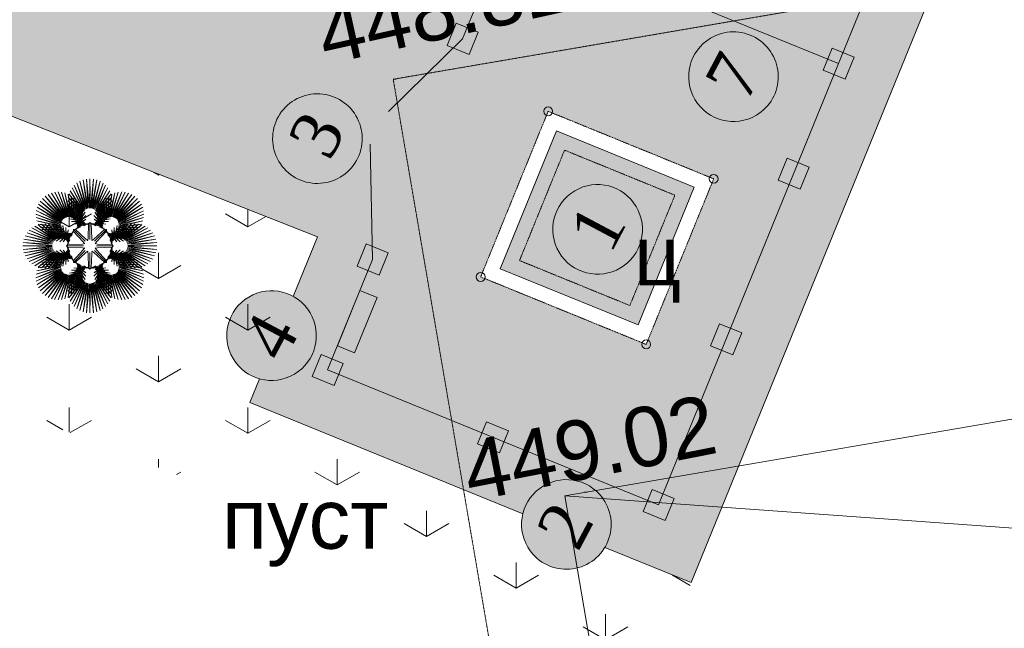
# Model space of a CAD drawing. Header units: millimetres. Extents: x 918404 to 1362154, y 4120617 to 4364104.
# Tile 52 of 256: x 1001977 to 1005282, y 4139871 to 4141913. Entities that reach past the tile are written whole.
import ezdxf

# ---------------------------------------------------------------- set-up
doc = ezdxf.new("R2010")
doc.units = ezdxf.units.MM
doc.header["$MEASUREMENT"] = 0
doc.linetypes.add('STRIHSMALL', pattern=[1, 0.5, -0.5])
doc.linetypes.add('Д_ТРОТ_ТРУБА', pattern=[1.5, 0.75, -0.75])
doc.layers.add('(001) Сетка', color=7, linetype='Continuous')
doc.layers.add('64_Ном._пера__1', color=7, linetype='Continuous')
for name, color, linetype, lineweight in [('(001) Сетка_Ном._пера__82', 82, 'Continuous', 18), ('(008) Скульптуры_Ном._пера__7', 7, 'Continuous', 18), ('(025) Дорога_Ном._пера__7', 7, 'Continuous', 18), ('0_Ном._пера__1', 1, 'Continuous', 18), ('0_Ном._пера__7', 7, 'Continuous', 18), ('0_Ном._пера__7_Ном._пера__7', 7, 'Continuous', 18), ('Fills_Pen_No__7_Ном._пера__7', 7, 'Continuous', 18), ('Fills_Ном._пера__82', 82, 'Continuous', 18), ('ВЫСОТА_Ном._пера__7', 7, 'Continuous', 18), ('Отметка_Ном._пера__255', 255, 'Continuous', 18), ('ТОЧКИ_Ном._пера__5', 5, 'Continuous', 18)]:
    doc.layers.add(name, color=color, linetype=linetype, lineweight=lineweight)
for name, color, linetype, lineweight, true_color in [('0_Ном._пера__128', 7, 'Continuous', 18, 0x00261c), ('0_Ном._пера__251', 7, 'Continuous', 18, 0x6d6d6d), ('64_Ном._пера__1_Ном._пера__28', 7, 'Continuous', 18, 0x260900), ('64_Ном._пера__1_Ном._пера__48', 7, 'Continuous', 18, 0x261c00), ('Отметка_Ном._пера__244', 7, 'Continuous', 18, 0x7f001f)]:
    doc.layers.add(name, color=color, linetype=linetype, lineweight=lineweight, true_color=true_color)
doc.styles.add('СГЕНЕРИР_СТИЛЬ_1', font='arial.ttf')
doc.styles.add('СГЕНЕРИР_СТИЛЬ_4', font='times.ttf')

# ---------------------------------------------------------------- blocks, each defined once
blk = doc.blocks.new('Колонна_1105', base_point=(1003161.9, 4141108.5))
at = {"layer": '64_Ном._пера__1_Ном._пера__48', "linetype": 'Continuous'}
blk.add_hatch(color=256, dxfattribs=at).paths.add_polyline_path([(1003109.7, 4141086.5), (1003183.8, 4141056.3), (1003214, 4141130.4), (1003139.9, 4141160.6)])
at = {"layer": '64_Ном._пера__1_Ном._пера__28', "linetype": 'Continuous', "flags": 128}
blk.add_lwpolyline([(1003109.7, 4141086.5), (1003183.8, 4141056.3), (1003214, 4141130.4), (1003139.9, 4141160.6)], close=True, dxfattribs=at)
blk = doc.blocks.new('Колонна_1109', base_point=(1004725.9, 4141765.9))
at = {"layer": '64_Ном._пера__1_Ном._пера__48', "linetype": 'Continuous'}
blk.add_hatch(color=256, dxfattribs=at).paths.add_polyline_path([(1004747.9, 4141713.8), (1004778.1, 4141787.8), (1004704, 4141818), (1004673.8, 4141744)])
at = {"layer": '64_Ном._пера__1_Ном._пера__28', "linetype": 'Continuous', "flags": 128}
blk.add_lwpolyline([(1004747.9, 4141713.8), (1004778.1, 4141787.8), (1004704, 4141818), (1004673.8, 4141744)], close=True, dxfattribs=at)
blk = doc.blocks.new('Колонна_1110', base_point=(1003010.8, 4140738.1))
at = {"layer": '64_Ном._пера__1_Ном._пера__48', "linetype": 'Continuous'}
blk.add_hatch(color=256, dxfattribs=at).paths.add_polyline_path([(1002958.7, 4140716.2), (1003032.7, 4140685.9), (1003063, 4140760), (1002988.9, 4140790.2)])
at = {"layer": '64_Ном._пера__1_Ном._пера__28', "linetype": 'Continuous', "flags": 128}
blk.add_lwpolyline([(1002958.7, 4140716.2), (1003032.7, 4140685.9), (1003063, 4140760), (1002988.9, 4140790.2)], close=True, dxfattribs=at)
blk = doc.blocks.new('Колонна_1112', base_point=(1003463.8, 4141848.8))
at = {"layer": '64_Ном._пера__1_Ном._пера__48', "linetype": 'Continuous'}
blk.add_hatch(color=256, dxfattribs=at).paths.add_polyline_path([(1003411.7, 4141826.9), (1003485.7, 4141796.7), (1003515.9, 4141870.8), (1003441.9, 4141901)])
at = {"layer": '64_Ном._пера__1_Ном._пера__28', "linetype": 'Continuous', "flags": 128}
blk.add_lwpolyline([(1003411.7, 4141826.9), (1003485.7, 4141796.7), (1003515.9, 4141870.8), (1003441.9, 4141901)], close=True, dxfattribs=at)
blk = doc.blocks.new('Колонна_1243', base_point=(1003566.4, 4140511.5))
at = {"layer": '64_Ном._пера__1_Ном._пера__48', "linetype": 'Continuous'}
blk.add_hatch(color=256, dxfattribs=at).paths.add_polyline_path([(1003588.3, 4140459.4), (1003618.5, 4140533.4), (1003544.5, 4140563.7), (1003514.2, 4140489.6)])
at = {"layer": '64_Ном._пера__1_Ном._пера__28', "linetype": 'Continuous', "flags": 128}
blk.add_lwpolyline([(1003588.3, 4140459.4), (1003618.5, 4140533.4), (1003544.5, 4140563.7), (1003514.2, 4140489.6)], close=True, dxfattribs=at)
blk = doc.blocks.new('Колонна_1244', base_point=(1004122, 4140284.9))
at = {"layer": '64_Ном._пера__1_Ном._пера__48', "linetype": 'Continuous'}
blk.add_hatch(color=256, dxfattribs=at).paths.add_polyline_path([(1004143.9, 4140232.8), (1004174.1, 4140306.9), (1004100, 4140337.1), (1004069.8, 4140263)])
at = {"layer": '64_Ном._пера__1_Ном._пера__28', "linetype": 'Continuous', "flags": 128}
blk.add_lwpolyline([(1004143.9, 4140232.8), (1004174.1, 4140306.9), (1004100, 4140337.1), (1004069.8, 4140263)], close=True, dxfattribs=at)
blk = doc.blocks.new('Колонна_1245', base_point=(1004348.5, 4140840.5))
at = {"layer": '64_Ном._пера__1_Ном._пера__48', "linetype": 'Continuous'}
blk.add_hatch(color=256, dxfattribs=at).paths.add_polyline_path([(1004370.5, 4140788.4), (1004400.7, 4140862.4), (1004326.6, 4140892.7), (1004296.4, 4140818.6)])
at = {"layer": '64_Ном._пера__1_Ном._пера__28', "linetype": 'Continuous', "flags": 128}
blk.add_lwpolyline([(1004370.5, 4140788.4), (1004400.7, 4140862.4), (1004326.6, 4140892.7), (1004296.4, 4140818.6)], close=True, dxfattribs=at)
blk = doc.blocks.new('Колонна_1246', base_point=(1004575.1, 4141396.1))
at = {"layer": '64_Ном._пера__1_Ном._пера__48', "linetype": 'Continuous'}
blk.add_hatch(color=256, dxfattribs=at).paths.add_polyline_path([(1004597.1, 4141343.9), (1004627.3, 4141418), (1004553.2, 4141448.2), (1004523, 4141374.2)])
at = {"layer": '64_Ном._пера__1_Ном._пера__28', "linetype": 'Continuous', "flags": 128}
blk.add_lwpolyline([(1004597.1, 4141343.9), (1004627.3, 4141418), (1004553.2, 4141448.2), (1004523, 4141374.2)], close=True, dxfattribs=at)
blk = doc.blocks.new('Пальма веерообразная 16')
at = {"layer": '(001) Сетка_Ном._пера__82', "linetype": 'Continuous'}
for p, q in [((-15.5, 121.9), (-52.7, 203.5)), ((-52.7, 203.5), (-18.2, 119.4)), ((-12.4, 123.9), (-43.5, 211.2)), ((-43.5, 211.2), (-15.5, 121.9)), ((-9.1, 125.5), (-33.8, 217)), ((-33.8, 217), (-12.4, 123.9)), ((-5.5, 126.6), (-23, 221.4)), ((-23, 221.4), (-9.1, 125.5)), ((-1.9, 127.2), (-11.6, 224.1)), ((-11.6, 224.1), (-5.5, 126.6)), ((0, 225), (-1.9, 127.2)), ((1.9, 127.2), (0, 225)), ((11.6, 224.1), (1.9, 127.2)), ((5.5, 126.6), (11.6, 224.1)), ((23, 221.4), (5.5, 126.6)), ((9.1, 125.5), (23, 221.4)), ((33.8, 217), (9.1, 125.5)), ((12.4, 123.9), (33.8, 217)), ((44, 210.9), (12.4, 123.9)), ((15.5, 121.9), (44, 210.9)), ((52.7, 203.5), (15.5, 121.9)), ((18.2, 119.4), (52.7, 203.5)), ((-85.6, 93.4), (-150.2, 166.7)), ((-150.2, 166.7), (-88.6, 91.2)), ((-82.4, 95.2), (-140.3, 172.8)), ((-140.3, 172.8), (-85.6, 93.4)), ((-78.9, 96.4), (-129.5, 177.4)), ((-129.5, 177.4), (-82.4, 95.2)), ((-75.2, 97.1), (-118, 180.2)), ((-118, 180.2), (-78.9, 96.4)), ((-71.6, 97.3), (-106.7, 181.1)), ((-106.7, 181.1), (-75.2, 97.1)), ((-67.9, 96.9), (-95.1, 180.3)), ((-95.1, 180.3), (-71.6, 97.3)), ((-64.4, 96), (-83.9, 177.7)), ((-83.9, 177.7), (-67.9, 96.9)), ((-61, 94.5), (-73.2, 173.3)), ((-73.2, 173.3), (-64.4, 96)), ((-22.4, 113.4), (-70.8, 174.3)), ((-70.8, 174.3), (-23.7, 110)), ((-20.5, 116.5), (-66.4, 185)), ((-66.4, 185), (-22.4, 113.4)), ((-57.9, 92.6), (-63.3, 167.4)), ((-63.3, 167.4), (-61, 94.5)), ((-18.2, 119.4), (-60.2, 194.8)), ((-60.2, 194.8), (-20.5, 116.5)), ((60.2, 194.8), (18.2, 119.4)), ((20.5, 116.5), (60.2, 194.8)), ((66.4, 185), (20.5, 116.5)), ((22.4, 113.4), (66.4, 185)), ((70.8, 174.3), (22.4, 113.4)), ((23.7, 110), (70.8, 174.3)), ((63.3, 167.4), (57.9, 92.6)), ((73.2, 173.3), (61, 94.5)), ((61, 94.5), (63.3, 167.4)), ((83.9, 177.7), (64.4, 96)), ((64.4, 96), (73.2, 173.3)), ((95.1, 180.3), (67.9, 96.9)), ((67.9, 96.9), (83.9, 177.7)), ((106.7, 181.1), (71.6, 97.3)), ((71.6, 97.3), (95.1, 180.3)), ((75.2, 97.1), (106.7, 181.1)), ((118.5, 180.1), (75.2, 97.1)), ((78.9, 96.4), (118.5, 180.1)), ((129.5, 177.4), (78.9, 96.4)), ((82.4, 95.2), (129.5, 177.4)), ((140.3, 172.8), (82.4, 95.2)), ((85.6, 93.4), (140.3, 172.8)), ((150.2, 166.7), (85.6, 93.4)), ((88.6, 91.2), (150.2, 166.7)), ((-93.4, 85.6), (-172.8, 140.3)), ((-172.8, 140.3), (-95.2, 82.4)), ((-91.2, 88.6), (-166.7, 150.2)), ((-166.7, 150.2), (-93.4, 85.6)), ((-88.6, 91.2), (-159.1, 159.1)), ((-159.1, 159.1), (-91.2, 88.6)), ((-24.5, 106.4), (-74.5, 151.7)), ((-74.5, 151.7), (-24.8, 102.8)), ((-24.8, 102.8), (-74.3, 139.3)), ((-74.3, 139.3), (-24.7, 98.3)), ((-23.7, 110), (-73.5, 163.1)), ((-73.5, 163.1), (-24.5, 106.4)), ((-54.6, 159.9), (-57.9, 92.6)), ((-55.1, 90.2), (-54.6, 159.9)), ((-46, 151), (-55.1, 90.2)), ((-52.1, 87), (-46, 151)), ((-37.7, 141.9), (-52.1, 87)), ((-49.2, 83.7), (-37.7, 141.9)), ((-29.6, 132.5), (-49.2, 83.7)), ((-46.5, 80.2), (-29.6, 132.5)), ((73.5, 163.1), (23.7, 110)), ((24.5, 106.4), (73.5, 163.1)), ((74.5, 151.7), (24.5, 106.4)), ((24.7, 98.3), (74.3, 139.3)), ((24.8, 102.8), (74.5, 151.7)), ((74.3, 139.3), (24.8, 102.8)), ((49.2, 83.7), (29.6, 132.5)), ((29.6, 132.5), (46.5, 80.2)), ((52.1, 87), (37.7, 141.9)), ((37.7, 141.9), (49.2, 83.7)), ((55.1, 90.2), (46, 151)), ((46, 151), (52.1, 87)), ((57.9, 92.6), (54.6, 159.9)), ((54.6, 159.9), (55.1, 90.2)), ((159.1, 159.1), (88.6, 91.2)), ((91.2, 88.6), (159.1, 159.1)), ((166.7, 150.2), (91.2, 88.6)), ((93.4, 85.6), (166.7, 150.2)), ((172.8, 140.3), (93.4, 85.6)), ((95.2, 82.4), (172.8, 140.3)), ((-97.1, 75.2), (-181.1, 106.7)), ((-181.1, 106.7), (-97.3, 71.6)), ((-96.4, 78.9), (-180.1, 118.5)), ((-180.1, 118.5), (-97.1, 75.2)), ((-95.2, 82.4), (-177.4, 129.5)), ((-177.4, 129.5), (-96.4, 78.9)), ((-24.7, 98.3), (-73.7, 127)), ((-73.7, 127), (-24.4, 93.9)), ((-24.4, 93.9), (-72.7, 114.6)), ((-72.7, 114.6), (-23.8, 89.5)), ((-23.8, 89.5), (-71.4, 102.3)), ((-71.4, 102.3), (-23.1, 85.2)), ((-21.9, 122.8), (-46.5, 80.2)), ((-43.9, 76.5), (-21.9, 122.8)), ((-16.2, 112.8), (-43.9, 76.5)), ((-42.3, 73.3), (-16.2, 112.8)), ((-13.5, 101.6), (-42.3, 73.3)), ((-41.7, 69.7), (-13.5, 101.6)), ((42.3, 73.3), (13.5, 101.6)), ((13.5, 101.6), (41.7, 69.7)), ((43.9, 76.5), (16.2, 112.8)), ((16.2, 112.8), (42.3, 73.3)), ((46.5, 80.2), (21.9, 122.8)), ((21.9, 122.8), (43.9, 76.5)), ((23.1, 85.2), (71.4, 102.3)), ((23.8, 89.5), (72.7, 114.6)), ((71.4, 102.3), (23.8, 89.5)), ((24.4, 93.9), (73.7, 127)), ((72.7, 114.6), (24.4, 93.9)), ((73.7, 127), (24.7, 98.3)), ((177.4, 129.5), (95.2, 82.4)), ((96.4, 78.9), (177.4, 129.5)), ((180.2, 118), (96.4, 78.9)), ((97.1, 75.2), (180.2, 118)), ((181.1, 106.7), (97.1, 75.2)), ((97.3, 71.6), (181.1, 106.7)), ((-113.4, 22.4), (-185, 66.4)), ((-185, 66.4), (-116.5, 20.5)), ((-97.3, 71.6), (-180.3, 95.1)), ((-180.3, 95.1), (-96.9, 67.9)), ((-96.9, 67.9), (-177.7, 83.9)), ((-177.7, 83.9), (-96, 64.4)), ((-110, 23.7), (-174.3, 70.8)), ((-174.3, 70.8), (-113.4, 22.4)), ((-96, 64.4), (-173.3, 73.2)), ((-173.3, 73.2), (-94.5, 61)), ((-106.4, 24.5), (-163.1, 73.5)), ((-163.1, 73.5), (-110, 23.7)), ((-102.8, 24.8), (-151.7, 74.5)), ((-151.7, 74.5), (-106.4, 24.5)), ((-98.3, 24.7), (-139.3, 74.3)), ((-139.3, 74.3), (-102.8, 24.8)), ((-93.9, 24.4), (-127, 73.7)), ((-127, 73.7), (-98.3, 24.7)), ((-89.5, 23.8), (-114.6, 72.7)), ((-114.6, 72.7), (-93.9, 24.4)), ((-85.2, 23.1), (-102.3, 71.4)), ((-102.3, 71.4), (-89.5, 23.8)), ((-81.7, 21.9), (-91.2, 68.3)), ((-91.2, 68.3), (-85.2, 23.1)), ((-23.1, 85.2), (-68.3, 91.2)), ((-68.3, 91.2), (-21.9, 81.7)), ((-21.9, 81.7), (-62.3, 81.4)), ((-62.3, 81.4), (-19.8, 78.8)), ((-19.8, 78.8), (-53.7, 73.5)), ((-53.7, 73.5), (-17, 76.4)), ((-45.5, 59.6), (-24.3, 69.3)), ((-43.3, 62.6), (-17.7, 78.9)), ((-17, 76.4), (-43.3, 68.3)), ((-43.3, 68.3), (-13.6, 74.9)), ((-24.3, 69.3), (-43.3, 62.6)), ((-42, 66), (-14, 90)), ((-17.7, 78.9), (-42, 66)), ((-14, 90), (-41.7, 69.7)), ((-13.6, 74.9), (-31.8, 66.2)), ((-31.8, 66.2), (-10, 74.4)), ((-20.2, 67.2), (-6.3, 74.8)), ((-10, 74.4), (-20.2, 67.2)), ((-9.3, 71.4), (-2.5, 76.1)), ((-6.3, 74.8), (-9.3, 71.4)), ((-6.2, 25.4), (-4.3, 74.8)), ((-2.5, 76.1), (0, 78.3)), ((0, 21.9), (0, 78.3)), ((0, 78.3), (2.5, 76.1)), ((2.5, 76.1), (9.3, 71.4)), ((6.2, 25.4), (4.3, 74.8)), ((9.3, 71.4), (6.3, 74.8)), ((6.3, 74.8), (20.2, 67.2)), ((20.2, 67.2), (10, 74.4)), ((10, 74.4), (31.8, 66.2)), ((31.8, 66.2), (13.6, 74.9)), ((13.6, 74.9), (43.3, 68.3)), ((41.7, 69.7), (14, 90)), ((14, 90), (42, 66)), ((43.3, 68.3), (17, 76.4)), ((17, 76.4), (53.7, 73.5)), ((42, 66), (17.7, 78.9)), ((17.7, 78.9), (43.3, 62.6)), ((19.8, 78.8), (62.3, 81.4)), ((53.7, 73.5), (19.8, 78.8)), ((21.9, 81.7), (68.3, 91.2)), ((62.3, 81.4), (21.9, 81.7)), ((68.3, 91.2), (23.1, 85.2)), ((43.3, 62.6), (24.3, 69.3)), ((24.3, 69.3), (45.5, 59.6)), ((91.2, 68.3), (81.7, 21.9)), ((102.3, 71.4), (85.2, 23.1)), ((85.2, 23.1), (91.2, 68.3)), ((114.6, 72.7), (89.5, 23.8)), ((89.5, 23.8), (102.3, 71.4)), ((127, 73.7), (93.9, 24.4)), ((93.9, 24.4), (114.6, 72.7)), ((94.5, 61), (173.3, 73.2)), ((96, 64.4), (177.7, 83.9)), ((173.3, 73.2), (96, 64.4)), ((96.9, 67.9), (180.3, 95.1)), ((177.7, 83.9), (96.9, 67.9)), ((180.3, 95.1), (97.3, 71.6)), ((139.3, 74.3), (98.3, 24.7)), ((98.3, 24.7), (127, 73.7)), ((151.7, 74.5), (102.8, 24.8)), ((102.8, 24.8), (139.3, 74.3)), ((106.4, 24.5), (151.7, 74.5)), ((163.1, 73.5), (106.4, 24.5)), ((110, 23.7), (163.1, 73.5)), ((174.3, 70.8), (110, 23.7)), ((113.4, 22.4), (174.3, 70.8)), ((185, 66.4), (113.4, 22.4)), ((116.5, 20.5), (185, 66.4)), ((-123.9, 12.4), (-217, 33.8)), ((-217, 33.8), (-125.5, 9.1)), ((-121.9, 15.5), (-210.9, 44)), ((-210.9, 44), (-123.9, 12.4)), ((-119.4, 18.2), (-203.5, 52.7)), ((-203.5, 52.7), (-121.9, 15.5)), ((-116.5, 20.5), (-194.8, 60.2)), ((-194.8, 60.2), (-119.4, 18.2)), ((-94.5, 61), (-167.4, 63.3)), ((-167.4, 63.3), (-92.6, 57.9)), ((-92.6, 57.9), (-159.9, 54.6)), ((-159.9, 54.6), (-90.2, 55.1)), ((-90.2, 55.1), (-151, 46)), ((-151, 46), (-87, 52.1)), ((-87, 52.1), (-141.9, 37.7)), ((-141.9, 37.7), (-83.7, 49.2)), ((-83.7, 49.2), (-132.5, 29.6)), ((-132.5, 29.6), (-80.2, 46.5)), ((-80.2, 46.5), (-122.8, 21.9)), ((-122.8, 21.9), (-76.5, 43.9)), ((-76.5, 43.9), (-112.8, 16.2)), ((-112.8, 16.2), (-73.3, 42.3)), ((-73.3, 42.3), (-101.6, 13.5)), ((-101.6, 13.5), (-69.7, 41.7)), ((-90, 14), (-66, 42)), ((-69.7, 41.7), (-90, 14)), ((-81.4, 62.3), (-81.7, 21.9)), ((-78.8, 19.8), (-81.4, 62.3)), ((-78.9, 17.7), (-62.6, 43.3)), ((-66, 42), (-78.9, 17.7)), ((-73.5, 53.7), (-78.8, 19.8)), ((-76.4, 17), (-73.5, 53.7)), ((-68.3, 43.3), (-76.4, 17)), ((-74.9, 13.6), (-68.3, 43.3)), ((-69.3, 24.3), (-59.6, 45.5)), ((-62.6, 43.3), (-69.3, 24.3)), ((-61.8, 33.2), (-57.3, 48.4)), ((-59.6, 45.5), (-61.8, 33.2)), ((-57.3, 48.4), (-57, 43.9)), ((-57, 43.9), (-55.5, 52)), ((-22.3, 13.6), (-55.9, 49.8)), ((-55.5, 52), (-55.4, 55.4)), ((-55.4, 55.4), (-52, 55.5)), ((-15.5, 15.5), (-55.4, 55.4)), ((-52, 55.5), (-43.9, 57)), ((-13.6, 22.3), (-49.8, 55.9)), ((-48.4, 57.3), (-33.2, 61.8)), ((-43.9, 57), (-48.4, 57.3)), ((-33.2, 61.8), (-45.5, 59.6)), ((13.6, 22.3), (49.8, 55.9)), ((15.5, 15.5), (55.4, 55.4)), ((22.3, 13.6), (55.9, 49.8)), ((45.5, 59.6), (33.2, 61.8)), ((33.2, 61.8), (48.4, 57.3)), ((48.4, 57.3), (43.9, 57)), ((43.9, 57), (52, 55.5)), ((52, 55.5), (55.4, 55.4)), ((55.4, 55.4), (55.5, 52)), ((55.5, 52), (57, 43.9)), ((57, 43.9), (57.3, 48.4)), ((57.3, 48.4), (61.8, 33.2)), ((61.8, 33.2), (59.6, 45.5)), ((59.6, 45.5), (69.3, 24.3)), ((69.3, 24.3), (62.6, 43.3)), ((62.6, 43.3), (78.9, 17.7)), ((78.9, 17.7), (66, 42)), ((66, 42), (90, 14)), ((76.4, 17), (68.3, 43.3)), ((68.3, 43.3), (74.9, 13.6)), ((90, 14), (69.7, 41.7)), ((69.7, 41.7), (101.6, 13.5)), ((101.6, 13.5), (73.3, 42.3)), ((73.3, 42.3), (112.8, 16.2)), ((78.8, 19.8), (73.5, 53.7)), ((73.5, 53.7), (76.4, 17)), ((112.8, 16.2), (76.5, 43.9)), ((76.5, 43.9), (122.8, 21.9)), ((81.4, 62.3), (78.8, 19.8)), ((122.8, 21.9), (80.2, 46.5)), ((80.2, 46.5), (132.5, 29.6)), ((81.7, 21.9), (81.4, 62.3)), ((132.5, 29.6), (83.7, 49.2)), ((83.7, 49.2), (141.9, 37.7)), ((141.9, 37.7), (87, 52.1)), ((87, 52.1), (151, 46)), ((151, 46), (90.2, 55.1)), ((90.2, 55.1), (159.9, 54.6)), ((92.6, 57.9), (167.4, 63.3)), ((159.9, 54.6), (92.6, 57.9)), ((167.4, 63.3), (94.5, 61)), ((194.8, 60.2), (116.5, 20.5)), ((119.4, 18.2), (194.8, 60.2)), ((203.5, 52.7), (119.4, 18.2)), ((121.9, 15.5), (203.5, 52.7)), ((211.2, 43.5), (121.9, 15.5)), ((123.9, 12.4), (211.2, 43.5)), ((217, 33.8), (123.9, 12.4)), ((125.5, 9.1), (217, 33.8)), ((-127.2, 1.9), (-225, 0)), ((-126.6, 5.5), (-224.1, 11.6)), ((-224.1, 11.6), (-127.2, 1.9)), ((-125.5, 9.1), (-221.4, 23)), ((-221.4, 23), (-126.6, 5.5)), ((-78.3, 0), (-76.1, 2.5)), ((-76.1, 2.5), (-71.4, 9.3)), ((-66.2, 31.8), (-74.9, 13.6)), ((-74.8, 6.3), (-67.2, 20.2)), ((-71.4, 9.3), (-74.8, 6.3)), ((-25.4, 6.2), (-74.8, 4.3)), ((-74.4, 10), (-66.2, 31.8)), ((-67.2, 20.2), (-74.4, 10)), ((-25.4, 6.2), (-17.3, 7.9)), ((-22.3, 13.6), (-17.8, 6.6)), ((-13.6, 22.3), (-6.6, 17.8)), ((-6.2, 25.4), (-7.9, 17.3)), ((6.2, 25.4), (7.9, 17.3)), ((13.6, 22.3), (6.6, 17.8)), ((25.4, 6.2), (17.3, 7.9)), ((22.3, 13.6), (17.8, 6.6)), ((21.9, 0), (78.3, 0)), ((25.4, 6.2), (74.8, 4.3)), ((74.9, 13.6), (66.2, 31.8)), ((66.2, 31.8), (74.4, 10)), ((74.4, 10), (67.2, 20.2)), ((67.2, 20.2), (74.8, 6.3)), ((74.8, 6.3), (71.4, 9.3)), ((71.4, 9.3), (76.1, 2.5)), ((76.1, 2.5), (78.3, 0)), ((78.3, 0), (76.1, -2.5)), ((221.4, 23), (125.5, 9.1)), ((126.6, 5.5), (221.4, 23)), ((224.1, 11.6), (126.6, 5.5)), ((127.2, 1.9), (224.1, 11.6)), ((225, 0), (127.2, 1.9)), ((127.2, -1.9), (225, 0)), ((-225, 0), (-127.2, -1.9)), ((-127.2, -1.9), (-224.1, -11.6)), ((-224.1, -11.6), (-126.6, -5.5)), ((-126.6, -5.5), (-221.4, -23)), ((-221.4, -23), (-125.5, -9.1)), ((-125.5, -9.1), (-217, -33.8)), ((-217, -33.8), (-123.9, -12.4)), ((-123.9, -12.4), (-211.2, -43.5)), ((-211.2, -43.5), (-121.9, -15.5)), ((-121.9, -15.5), (-203.5, -52.7)), ((-203.5, -52.7), (-119.4, -18.2)), ((-119.4, -18.2), (-194.8, -60.2)), ((-194.8, -60.2), (-116.5, -20.5)), ((-116.5, -20.5), (-185, -66.4)), ((-185, -66.4), (-113.4, -22.4)), ((-113.4, -22.4), (-174.3, -70.8)), ((-174.3, -70.8), (-110, -23.7)), ((-110, -23.7), (-163.1, -73.5)), ((-163.1, -73.5), (-106.4, -24.5)), ((-106.4, -24.5), (-151.7, -74.5)), ((-151.7, -74.5), (-102.8, -24.8)), ((-139.3, -74.3), (-98.3, -24.7)), ((-102.8, -24.8), (-139.3, -74.3)), ((-80.2, -46.5), (-132.5, -29.6)), ((-132.5, -29.6), (-83.7, -49.2)), ((-127, -73.7), (-93.9, -24.4)), ((-98.3, -24.7), (-127, -73.7)), ((-76.5, -43.9), (-122.8, -21.9)), ((-122.8, -21.9), (-80.2, -46.5)), ((-114.6, -72.7), (-89.5, -23.8)), ((-93.9, -24.4), (-114.6, -72.7)), ((-73.3, -42.3), (-112.8, -16.2)), ((-112.8, -16.2), (-76.5, -43.9)), ((-102.3, -71.4), (-85.2, -23.1)), ((-89.5, -23.8), (-102.3, -71.4)), ((-69.7, -41.7), (-101.6, -13.5)), ((-101.6, -13.5), (-73.3, -42.3)), ((-91.2, -68.3), (-81.7, -21.9)), ((-85.2, -23.1), (-91.2, -68.3)), ((-66, -42), (-90, -14)), ((-90, -14), (-69.7, -41.7)), ((-81.7, -21.9), (-81.4, -62.3)), ((-81.4, -62.3), (-78.8, -19.8)), ((-62.6, -43.3), (-78.9, -17.7)), ((-78.9, -17.7), (-66, -42)), ((-78.8, -19.8), (-73.5, -53.7)), ((-21.9, 0), (-78.3, 0)), ((-76.1, -2.5), (-78.3, 0)), ((-73.5, -53.7), (-76.4, -17)), ((-76.4, -17), (-68.3, -43.3)), ((-71.4, -9.3), (-76.1, -2.5)), ((-68.3, -43.3), (-74.9, -13.6)), ((-74.9, -13.6), (-66.2, -31.8)), ((-25.4, -6.2), (-74.8, -4.3)), ((-67.2, -20.2), (-74.8, -6.3)), ((-74.8, -6.3), (-71.4, -9.3)), ((-66.2, -31.8), (-74.4, -10)), ((-74.4, -10), (-67.2, -20.2)), ((-59.6, -45.5), (-69.3, -24.3)), ((-69.3, -24.3), (-62.6, -43.3)), ((-22.3, -13.6), (-55.9, -49.8)), ((-15.5, -15.5), (-55.4, -55.4)), ((-13.6, -22.3), (-49.8, -55.9)), ((-25.4, -6.2), (-17.3, -7.9)), ((-22.3, -13.6), (-17.8, -6.6)), ((-13.6, -22.3), (-6.6, -17.8)), ((-6.2, -25.4), (-7.9, -17.3)), ((-6.2, -25.4), (-4.3, -74.8)), ((0, -21.9), (0, -78.3)), ((6.2, -25.4), (4.3, -74.8)), ((6.2, -25.4), (7.9, -17.3)), ((13.6, -22.3), (6.6, -17.8)), ((13.6, -22.3), (49.8, -55.9)), ((15.5, -15.5), (55.4, -55.4)), ((25.4, -6.2), (17.3, -7.9)), ((22.3, -13.6), (17.8, -6.6)), ((22.3, -13.6), (55.9, -49.8)), ((25.4, -6.2), (74.8, -4.3)), ((69.3, -24.3), (59.6, -45.5)), ((78.9, -17.7), (62.6, -43.3)), ((62.6, -43.3), (69.3, -24.3)), ((90, -14), (66, -42)), ((66, -42), (78.9, -17.7)), ((74.4, -10), (66.2, -31.8)), ((66.2, -31.8), (74.9, -13.6)), ((74.8, -6.3), (67.2, -20.2)), ((67.2, -20.2), (74.4, -10)), ((74.9, -13.6), (68.3, -43.3)), ((68.3, -43.3), (76.4, -17)), ((101.6, -13.5), (69.7, -41.7)), ((69.7, -41.7), (90, -14)), ((76.1, -2.5), (71.4, -9.3)), ((71.4, -9.3), (74.8, -6.3)), ((73.3, -42.3), (101.6, -13.5)), ((112.8, -16.2), (73.3, -42.3)), ((76.4, -17), (73.5, -53.7)), ((73.5, -53.7), (78.8, -19.8)), ((76.5, -43.9), (112.8, -16.2)), ((122.8, -21.9), (76.5, -43.9)), ((78.8, -19.8), (81.4, -62.3)), ((80.2, -46.5), (122.8, -21.9)), ((132.5, -29.6), (80.2, -46.5)), ((81.4, -62.3), (81.7, -21.9)), ((81.7, -21.9), (91.2, -68.3)), ((83.7, -49.2), (132.5, -29.6)), ((91.2, -68.3), (85.2, -23.1)), ((85.2, -23.1), (102.3, -71.4)), ((102.3, -71.4), (89.5, -23.8)), ((89.5, -23.8), (114.6, -72.7)), ((114.6, -72.7), (93.9, -24.4)), ((93.9, -24.4), (127, -73.7)), ((127, -73.7), (98.3, -24.7)), ((98.3, -24.7), (139.3, -74.3)), ((139.3, -74.3), (102.8, -24.8)), ((102.8, -24.8), (151.7, -74.5)), ((151.7, -74.5), (106.4, -24.5)), ((106.4, -24.5), (163.1, -73.5)), ((163.1, -73.5), (110, -23.7)), ((110, -23.7), (174.3, -70.8)), ((174.3, -70.8), (113.4, -22.4)), ((113.4, -22.4), (185, -66.4)), ((185, -66.4), (116.5, -20.5)), ((116.5, -20.5), (194.8, -60.2)), ((194.8, -60.2), (119.4, -18.2)), ((119.4, -18.2), (203.5, -52.7)), ((203.5, -52.7), (121.9, -15.5)), ((121.9, -15.5), (210.9, -44)), ((210.9, -44), (123.9, -12.4)), ((123.9, -12.4), (217, -33.8)), ((217, -33.8), (125.5, -9.1)), ((125.5, -9.1), (221.4, -23)), ((221.4, -23), (126.6, -5.5)), ((126.6, -5.5), (224.1, -11.6)), ((224.1, -11.6), (127.2, -1.9)), ((-96, -64.4), (-177.7, -83.9)), ((-94.5, -61), (-173.3, -73.2)), ((-173.3, -73.2), (-96, -64.4)), ((-92.6, -57.9), (-167.4, -63.3)), ((-167.4, -63.3), (-94.5, -61)), ((-90.2, -55.1), (-159.9, -54.6)), ((-159.9, -54.6), (-92.6, -57.9)), ((-87, -52.1), (-151, -46)), ((-151, -46), (-90.2, -55.1)), ((-83.7, -49.2), (-141.9, -37.7)), ((-141.9, -37.7), (-87, -52.1)), ((-57.3, -48.4), (-61.8, -33.2)), ((-61.8, -33.2), (-59.6, -45.5)), ((-57, -43.9), (-57.3, -48.4)), ((-55.5, -52), (-57, -43.9)), ((-55.4, -55.4), (-55.5, -52)), ((-52, -55.5), (-55.4, -55.4)), ((-43.9, -57), (-52, -55.5)), ((-48.4, -57.3), (-43.9, -57)), ((-33.2, -61.8), (-48.4, -57.3)), ((-24.3, -69.3), (-45.5, -59.6)), ((-45.5, -59.6), (-33.2, -61.8)), ((-17.7, -78.9), (-43.3, -62.6)), ((-43.3, -62.6), (-24.3, -69.3)), ((-14, -90), (-42, -66)), ((-42, -66), (-17.7, -78.9)), ((42, -66), (14, -90)), ((43.3, -62.6), (17.7, -78.9)), ((17.7, -78.9), (42, -66)), ((45.5, -59.6), (24.3, -69.3)), ((24.3, -69.3), (43.3, -62.6)), ((48.4, -57.3), (33.2, -61.8)), ((33.2, -61.8), (45.5, -59.6)), ((52, -55.5), (43.9, -57)), ((43.9, -57), (48.4, -57.3)), ((55.4, -55.4), (52, -55.5)), ((55.5, -52), (55.4, -55.4)), ((57, -43.9), (55.5, -52)), ((57.3, -48.4), (57, -43.9)), ((61.8, -33.2), (57.3, -48.4)), ((59.6, -45.5), (61.8, -33.2)), ((141.9, -37.7), (83.7, -49.2)), ((87, -52.1), (141.9, -37.7)), ((151, -46), (87, -52.1)), ((90.2, -55.1), (151, -46)), ((159.9, -54.6), (90.2, -55.1)), ((92.6, -57.9), (159.9, -54.6)), ((167.4, -63.3), (92.6, -57.9)), ((173.3, -73.2), (94.5, -61)), ((94.5, -61), (167.4, -63.3)), ((177.7, -83.9), (96, -64.4)), ((96, -64.4), (173.3, -73.2)), ((-97.3, -71.6), (-181.1, -106.7)), ((-181.1, -106.7), (-97.1, -75.2)), ((-96.9, -67.9), (-180.3, -95.1)), ((-180.3, -95.1), (-97.3, -71.6)), ((-97.1, -75.2), (-180.2, -118)), ((-180.2, -118), (-96.4, -78.9)), ((-177.7, -83.9), (-96.9, -67.9)), ((-96.4, -78.9), (-177.4, -129.5)), ((-177.4, -129.5), (-95.2, -82.4)), ((-95.2, -82.4), (-172.8, -140.3)), ((-172.8, -140.3), (-93.4, -85.6)), ((-93.4, -85.6), (-166.7, -150.2)), ((-166.7, -150.2), (-91.2, -88.6)), ((-91.2, -88.6), (-159.1, -159.1)), ((-159.1, -159.1), (-88.6, -91.2)), ((-88.6, -91.2), (-150.2, -166.7)), ((-150.2, -166.7), (-85.6, -93.4)), ((-85.6, -93.4), (-140.3, -172.8)), ((-140.3, -172.8), (-82.4, -95.2)), ((-82.4, -95.2), (-129.5, -177.4)), ((-129.5, -177.4), (-78.9, -96.4)), ((-78.9, -96.4), (-118.5, -180.1)), ((-118.5, -180.1), (-75.2, -97.1)), ((-75.2, -97.1), (-106.7, -181.1)), ((-106.7, -181.1), (-71.6, -97.3)), ((-95.1, -180.3), (-67.9, -96.9)), ((-71.6, -97.3), (-95.1, -180.3)), ((-83.9, -177.7), (-64.4, -96)), ((-67.9, -96.9), (-83.9, -177.7)), ((-24.7, -98.3), (-74.3, -139.3)), ((-24.4, -93.9), (-73.7, -127)), ((-73.7, -127), (-24.7, -98.3)), ((-73.2, -173.3), (-61, -94.5)), ((-64.4, -96), (-73.2, -173.3)), ((-23.8, -89.5), (-72.7, -114.6)), ((-72.7, -114.6), (-24.4, -93.9)), ((-23.1, -85.2), (-71.4, -102.3)), ((-71.4, -102.3), (-23.8, -89.5)), ((-21.9, -81.7), (-68.3, -91.2)), ((-68.3, -91.2), (-23.1, -85.2)), ((-63.3, -167.4), (-57.9, -92.6)), ((-61, -94.5), (-63.3, -167.4)), ((-19.8, -78.8), (-62.3, -81.4)), ((-62.3, -81.4), (-21.9, -81.7)), ((-57.9, -92.6), (-54.6, -159.9)), ((-54.6, -159.9), (-55.1, -90.2)), ((-55.1, -90.2), (-46, -151)), ((-17, -76.4), (-53.7, -73.5)), ((-53.7, -73.5), (-19.8, -78.8)), ((-46, -151), (-52.1, -87)), ((-52.1, -87), (-37.7, -141.9)), ((-37.7, -141.9), (-49.2, -83.7)), ((-49.2, -83.7), (-29.6, -132.5)), ((-29.6, -132.5), (-46.5, -80.2)), ((-46.5, -80.2), (-21.9, -122.8)), ((-21.9, -122.8), (-43.9, -76.5)), ((-43.9, -76.5), (-16.2, -112.8)), ((-13.6, -74.9), (-43.3, -68.3)), ((-43.3, -68.3), (-17, -76.4)), ((-16.2, -112.8), (-42.3, -73.3)), ((-42.3, -73.3), (-13.5, -101.6)), ((-13.5, -101.6), (-41.7, -69.7)), ((-41.7, -69.7), (-14, -90)), ((-10, -74.4), (-31.8, -66.2)), ((-31.8, -66.2), (-13.6, -74.9)), ((-6.3, -74.8), (-20.2, -67.2)), ((-20.2, -67.2), (-10, -74.4)), ((-2.5, -76.1), (-9.3, -71.4)), ((-9.3, -71.4), (-6.3, -74.8)), ((0, -78.3), (-2.5, -76.1)), ((2.5, -76.1), (0, -78.3)), ((9.3, -71.4), (2.5, -76.1)), ((20.2, -67.2), (6.3, -74.8)), ((6.3, -74.8), (9.3, -71.4)), ((31.8, -66.2), (10, -74.4)), ((10, -74.4), (20.2, -67.2)), ((41.7, -69.7), (13.5, -101.6)), ((13.5, -101.6), (42.3, -73.3)), ((13.6, -74.9), (31.8, -66.2)), ((43.3, -68.3), (13.6, -74.9)), ((14, -90), (41.7, -69.7)), ((42.3, -73.3), (16.2, -112.8)), ((16.2, -112.8), (43.9, -76.5)), ((17, -76.4), (43.3, -68.3)), ((53.7, -73.5), (17, -76.4)), ((19.8, -78.8), (53.7, -73.5)), ((62.3, -81.4), (19.8, -78.8)), ((43.9, -76.5), (21.9, -122.8)), ((21.9, -122.8), (46.5, -80.2)), ((21.9, -81.7), (62.3, -81.4)), ((68.3, -91.2), (21.9, -81.7)), ((71.4, -102.3), (23.1, -85.2)), ((23.1, -85.2), (68.3, -91.2)), ((72.7, -114.6), (23.8, -89.5)), ((23.8, -89.5), (71.4, -102.3)), ((73.7, -127), (24.4, -93.9)), ((24.4, -93.9), (72.7, -114.6)), ((74.3, -139.3), (24.7, -98.3)), ((24.7, -98.3), (73.7, -127)), ((46.5, -80.2), (29.6, -132.5)), ((29.6, -132.5), (49.2, -83.7)), ((49.2, -83.7), (37.7, -141.9)), ((37.7, -141.9), (52.1, -87)), ((52.1, -87), (46, -151)), ((46, -151), (55.1, -90.2)), ((55.1, -90.2), (54.6, -159.9)), ((54.6, -159.9), (57.9, -92.6)), ((57.9, -92.6), (63.3, -167.4)), ((63.3, -167.4), (61, -94.5)), ((61, -94.5), (73.2, -173.3)), ((73.2, -173.3), (64.4, -96)), ((64.4, -96), (83.9, -177.7)), ((83.9, -177.7), (67.9, -96.9)), ((67.9, -96.9), (95.1, -180.3)), ((95.1, -180.3), (71.6, -97.3)), ((71.6, -97.3), (106.7, -181.1)), ((106.7, -181.1), (75.2, -97.1)), ((75.2, -97.1), (118, -180.2)), ((118, -180.2), (78.9, -96.4)), ((78.9, -96.4), (129.5, -177.4)), ((129.5, -177.4), (82.4, -95.2)), ((82.4, -95.2), (140.3, -172.8)), ((140.3, -172.8), (85.6, -93.4)), ((85.6, -93.4), (150.2, -166.7)), ((150.2, -166.7), (88.6, -91.2)), ((88.6, -91.2), (159.1, -159.1)), ((159.1, -159.1), (91.2, -88.6)), ((91.2, -88.6), (166.7, -150.2)), ((166.7, -150.2), (93.4, -85.6)), ((93.4, -85.6), (172.8, -140.3)), ((172.8, -140.3), (95.2, -82.4)), ((95.2, -82.4), (177.4, -129.5)), ((177.4, -129.5), (96.4, -78.9)), ((96.4, -78.9), (180.1, -118.5)), ((180.3, -95.1), (96.9, -67.9)), ((96.9, -67.9), (177.7, -83.9)), ((180.1, -118.5), (97.1, -75.2)), ((97.1, -75.2), (181.1, -106.7)), ((181.1, -106.7), (97.3, -71.6)), ((97.3, -71.6), (180.3, -95.1)), ((-24.8, -102.8), (-74.5, -151.7)), ((-74.5, -151.7), (-24.5, -106.4)), ((-74.3, -139.3), (-24.8, -102.8)), ((-24.5, -106.4), (-73.5, -163.1)), ((-73.5, -163.1), (-23.7, -110)), ((-23.7, -110), (-70.8, -174.3)), ((-70.8, -174.3), (-22.4, -113.4)), ((-22.4, -113.4), (-66.4, -185)), ((-66.4, -185), (-20.5, -116.5)), ((-20.5, -116.5), (-60.2, -194.8)), ((-60.2, -194.8), (-18.2, -119.4)), ((-18.2, -119.4), (-52.7, -203.5)), ((-52.7, -203.5), (-15.5, -121.9)), ((-15.5, -121.9), (-44, -210.9)), ((-44, -210.9), (-12.4, -123.9)), ((-12.4, -123.9), (-33.8, -217)), ((-33.8, -217), (-9.1, -125.5)), ((-9.1, -125.5), (-23, -221.4)), ((-23, -221.4), (-5.5, -126.6)), ((-5.5, -126.6), (-11.6, -224.1)), ((-11.6, -224.1), (-1.9, -127.2)), ((-1.9, -127.2), (0, -225)), ((0, -225), (1.9, -127.2)), ((1.9, -127.2), (11.6, -224.1)), ((11.6, -224.1), (5.5, -126.6)), ((5.5, -126.6), (23, -221.4)), ((23, -221.4), (9.1, -125.5)), ((9.1, -125.5), (33.8, -217)), ((33.8, -217), (12.4, -123.9)), ((12.4, -123.9), (43.5, -211.2)), ((43.5, -211.2), (15.5, -121.9)), ((15.5, -121.9), (52.7, -203.5)), ((52.7, -203.5), (18.2, -119.4)), ((18.2, -119.4), (60.2, -194.8)), ((60.2, -194.8), (20.5, -116.5)), ((20.5, -116.5), (66.4, -185)), ((66.4, -185), (22.4, -113.4)), ((22.4, -113.4), (70.8, -174.3)), ((70.8, -174.3), (23.7, -110)), ((23.7, -110), (73.5, -163.1)), ((73.5, -163.1), (24.5, -106.4)), ((24.5, -106.4), (74.5, -151.7)), ((74.5, -151.7), (24.8, -102.8)), ((24.8, -102.8), (74.3, -139.3))]:
    blk.add_line(p, q, dxfattribs=at)

msp = doc.modelspace()

# ---------------------------------------------------------------- hatches: boundary and pattern name
at = {"layer": '0_Ном._пера__1', "linetype": 'Continuous', "lineweight": 18}
msp.add_hatch(color=14, dxfattribs=at).paths.add_polyline_path([(1004052.8, 4140888.7), (1004241.6, 4141351.7), (1003778.7, 4141540.5), (1003589.8, 4141077.6)])
at = {"layer": '0_Ном._пера__1', "linetype": 'Continuous', "lineweight": 0, "true_color": 0xbf0000}
msp.add_hatch(color=12, dxfattribs=at).paths.add_polyline_path([(1003043.9, 4140819.2), (1003119.4, 4141004.4), (1003177.2, 4140980.8), (1003101.7, 4140795.6)])
at = {"layer": '0_Ном._пера__251', "linetype": 'Continuous', "lineweight": 0, "true_color": 0x1b1b1b}
h = msp.add_hatch(color=250, dxfattribs=at)
h.paths.add_polyline_path([(1003614.8, 4142219), (1004725.9, 4141765.9), (1004121.7, 4140284.4), (1003010.8, 4140738.1), (1003161.9, 4141108.5), (1002976.7, 4141184), (1002750.1, 4140628.4), (1003666.1, 4140254.8, -0.67267), (1003941.6, 4140296.2, -0.274754), (1003941.5, 4140142.5), (1004231.6, 4140024.2), (1005439.8, 4142986.7), (1003958.3, 4143590.9), (1003292.6, 4141958.6), (1003477.8, 4141883.1)])
h.paths.add_polyline_path([(1004819.2, 4142416.1), (1004541.4, 4142529.4), (1004654.7, 4142807.2), (1004932.5, 4142693.9)], flags=0)
h.paths.add_polyline_path([(1004191.3, 4142522.9), (1003913.5, 4142636.2), (1004083.4, 4143052.9), (1004361.2, 4142939.6)], flags=0)
at = {"layer": '0_Ном._пера__251', "linetype": 'Continuous', "lineweight": 0, "true_color": 0x515151}
h = msp.add_hatch(color=251, dxfattribs=at)
h.paths.add_polyline_path([(1002976.7, 4141184), (1003161.9, 4141108.5), (1003010.8, 4140738.1), (1004121.7, 4140284.4), (1004725.9, 4141765.9), (1003614.8, 4142219), (1003477.8, 4141883.1), (1003292.6, 4141958.6), (1002056.8, 4142462.6), (1001735.1, 4141673.8)])
h.paths.add_polyline_path([(1004306.8, 4141379.1), (1004080.2, 4140823.6), (1003524.7, 4141050.1), (1003751.2, 4141605.7)], flags=0)
at = {"layer": 'Fills_Ном._пера__82', "linetype": 'Continuous'}
h = msp.add_hatch(dxfattribs=at)
h.set_pattern_fill('Трава', color=256, style=0, pattern_type=2)
h.set_pattern_definition([(90, (295942.93, 4126321.94), (-600, 0), [86.60254, -259.80762]), (90, (296242.93, 4126495.15), (-600, 0), [86.60254, -259.80762]), (30, (295942.93, 4126321.94), (-300, 519.61524), [86.60254, -259.80762]), (30, (295942.93, 4126668.36), (-300, 519.61524), [86.60254, -259.80762]), (150, (295942.93, 4126321.94), (300, 519.61524), [86.60254, -259.80762]), (150, (295942.93, 4126668.36), (300, 519.61524), [86.60254, -259.80762])])
h.paths.add_polyline_path([(1001735.1, 4141673.8), (1002976.7, 4141184), (1002750.1, 4140628.4), (1004231.6, 4140024.2), (1004128.8, 4139745.8), (1001399.3, 4140822.5)])
at = {"layer": 'Отметка_Ном._пера__255', "linetype": 'Continuous', "lineweight": 0, "true_color": 0xffffff}
for points in [[(1004296.4, 4141851.2, 1), (1004449.9, 4141592.6, 1)], [(1003106.1, 4141590.8, 1), (1002847.4, 4141437.4, 1)], [(1004046.5, 4141286.3, 1), (1003787.8, 4141132.8, 1)], [(1002952.1, 4140929.8, 1), (1002693.4, 4140776.3, 1)], [(1003941.6, 4140296.2, 1), (1003683, 4140142.7, 1)]]:
    msp.add_hatch(color=7, dxfattribs=at).paths.add_polyline_path(points)

# ---------------------------------------------------------------- linework, layer by layer
at = {"layer": '0_Ном._пера__128', "linetype": 'Continuous'}
msp.add_line((1004725.9, 4141765.9), (1004170.4, 4141992.5), dxfattribs=at)
at = {"layer": '0_Ном._пера__7', "linetype": 'Д_ТРОТ_ТРУБА', "flags": 128}
msp.add_lwpolyline([(1003231.2, 4141713.2), (1009234.1, 4142741.3), (1009722.5, 4139889.8), (1003719.6, 4138861.7)], close=True, dxfattribs=at)
at = {"layer": '0_Ном._пера__7', "linetype": 'STRIHSMALL', "flags": 128}
for points in [[(1004080.2, 4140823.6), (1004306.8, 4141379.1), (1003751.2, 4141605.7), (1003524.7, 4141050.1)], [(1004176.5, 4141324.3), (1004025.4, 4140953.9), (1003655, 4141105), (1003806.1, 4141475.4)]]:
    msp.add_lwpolyline(points, close=True, dxfattribs=at)
at = {"layer": '0_Ном._пера__7', "linetype": 'Continuous', "flags": 128}
for points in [[(1004052.8, 4140888.7), (1004241.6, 4141351.7), (1003778.7, 4141540.5), (1003589.8, 4141077.6)], [(1009483, 4141288), (1003806.7, 4140315.9), (1004046.2, 4138917.6), (1009722.5, 4139889.8)], [(1003043.9, 4140819.2), (1003119.4, 4141004.4), (1003177.2, 4140980.8), (1003101.7, 4140795.6)]]:
    msp.add_lwpolyline(points, close=True, dxfattribs=at)
msp.add_lwpolyline([(1003806.7, 4140315.9), (1009722.5, 4139889.8)], dxfattribs=at)
at = {"layer": '0_Ном._пера__7', "linetype": 'Continuous'}
for centre in [(1003751.2, 4141605.7), (1004306.8, 4141379.1), (1003524.7, 4141050.1), (1004080.2, 4140823.6)]:
    msp.add_circle(centre, 15, dxfattribs=at)
at = {"layer": '0_Ном._пера__7_Ном._пера__7', "linetype": 'Continuous'}
for p, q in [((1003778.7, 4141540.5), (1003589.8, 4141077.6)), ((1004241.6, 4141351.7), (1003778.7, 4141540.5)), ((1004052.8, 4140888.7), (1004241.6, 4141351.7)), ((1003589.8, 4141077.6), (1004052.8, 4140888.7))]:
    msp.add_line(p, q, dxfattribs=at)
at = {"layer": 'Fills_Pen_No__7_Ном._пера__7', "linetype": 'Continuous'}
for p, q in [((1004067.9, 4143330.2), (1003463.8, 4141848.8)), ((1005439.8, 4142986.7), (1004231.6, 4140024.2)), ((1005179.1, 4142877), (1004122, 4140284.9)), ((1003214.8, 4141605.4), (1003463.8, 4141848.8)), ((1002976.7, 4141184), (1001735.1, 4141673.8)), ((1003161.9, 4141108.5), (1003153.3, 4141495.1)), ((1002895.4, 4140984.8), (1002976.7, 4141184)), ((1003010.8, 4140738.1), (1003161.9, 4141108.5)), ((1004122, 4140284.9), (1003010.8, 4140738.1)), ((1002750.1, 4140628.4), (1002782.6, 4140708.2)), ((1003666.1, 4140254.8), (1002750.1, 4140628.4)), ((1004231.6, 4140024.2), (1003941.5, 4140142.5))]:
    msp.add_line(p, q, dxfattribs=at)
at = {"layer": 'Отметка_Ном._пера__244', "linetype": 'Continuous', "flags": 128}
for points in [[(1004296.4, 4141851.2, 1), (1004449.9, 4141592.6, 1)], [(1003106.1, 4141590.8, 1), (1002847.4, 4141437.4, 1)], [(1004046.5, 4141286.3, 1), (1003787.8, 4141132.8, 1)], [(1002952.1, 4140929.8, 1), (1002693.4, 4140776.3, 1)], [(1003941.6, 4140296.2, 1), (1003683, 4140142.7, 1)]]:
    msp.add_lwpolyline(points, format="xyb", close=True, dxfattribs=at)
at = {"layer": 'ТОЧКИ_Ном._пера__5', "linetype": 'Continuous'}
for p, q in [((1003231.2, 4141713.2), (1003241.2, 4141713.2)), ((1003873.4, 4140327.3), (1003883.4, 4140327.3))]:
    msp.add_line(p, q, dxfattribs=at)

# ---------------------------------------------------------------- block references
at = {"layer": '(001) Сетка', "color": 4, "linetype": 'Continuous', "lineweight": 18, "zscale": 1000}
msp.add_blockref('Пальма веерообразная 16', (1002213.2, 4141154), dxfattribs=at)
at = {"layer": '64_Ном._пера__1', "color": 18, "lineweight": 18, "true_color": 0x260900}
for name, p in [('Колонна_1112', (1003463.8, 4141848.8)), ('Колонна_1109', (1004725.9, 4141765.9)), ('Колонна_1246', (1004575.1, 4141396.1)), ('Колонна_1105', (1003161.9, 4141108.5)), ('Колонна_1245', (1004348.5, 4140840.5)), ('Колонна_1110', (1003010.8, 4140738.1)), ('Колонна_1243', (1003566.4, 4140511.5)), ('Колонна_1244', (1004122, 4140284.9))]:
    msp.add_blockref(name, p, dxfattribs=at)

# ---------------------------------------------------------------- texts
at = {"layer": '(008) Скульптуры_Ном._пера__7', "linetype": 'Continuous', "insert": (1002656.1, 4140077.6), "char_height": 200, "attachment_point": 7, "style": 'СГЕНЕРИР_СТИЛЬ_1'}
msp.add_mtext('{пуст}', dxfattribs=at)
at = {"layer": '(025) Дорога_Ном._пера__7', "linetype": 'Continuous', "insert": (1004038.4, 4140963.6), "char_height": 200, "attachment_point": 7, "style": 'СГЕНЕРИР_СТИЛЬ_1'}
msp.add_mtext('{ц}', dxfattribs=at)
at = {"layer": '0_Ном._пера__7', "linetype": 'Continuous', "char_height": 162.56, "attachment_point": 7, "rotation": 62.0345, "style": 'СГЕНЕРИР_СТИЛЬ_4'}
for s, insert in [('{7}', (1004416.5, 4141631.9)), ('{3}', (1003019.1, 4141433.7)), ('{1}', (1003959.7, 4141122.7)), ('{4}', (1002861.3, 4140757.7)), ('{2}', (1003850.8, 4140124.1))]:
    msp.add_mtext(s, dxfattribs=dict(at, insert=insert))
at = {"layer": 'ВЫСОТА_Ном._пера__7', "linetype": 'Continuous', "char_height": 200, "attachment_point": 4, "style": 'СГЕНЕРИР_СТИЛЬ_1'}
for s, insert, rotation in [('{448.82}', (1002982.5, 4141857.4), 12.5543), ('{449.02}', (1003470.6, 4140392.8), 11.156)]:
    msp.add_mtext(s, dxfattribs=dict(at, insert=insert, rotation=rotation))

doc.saveas('drawing.dxf')
